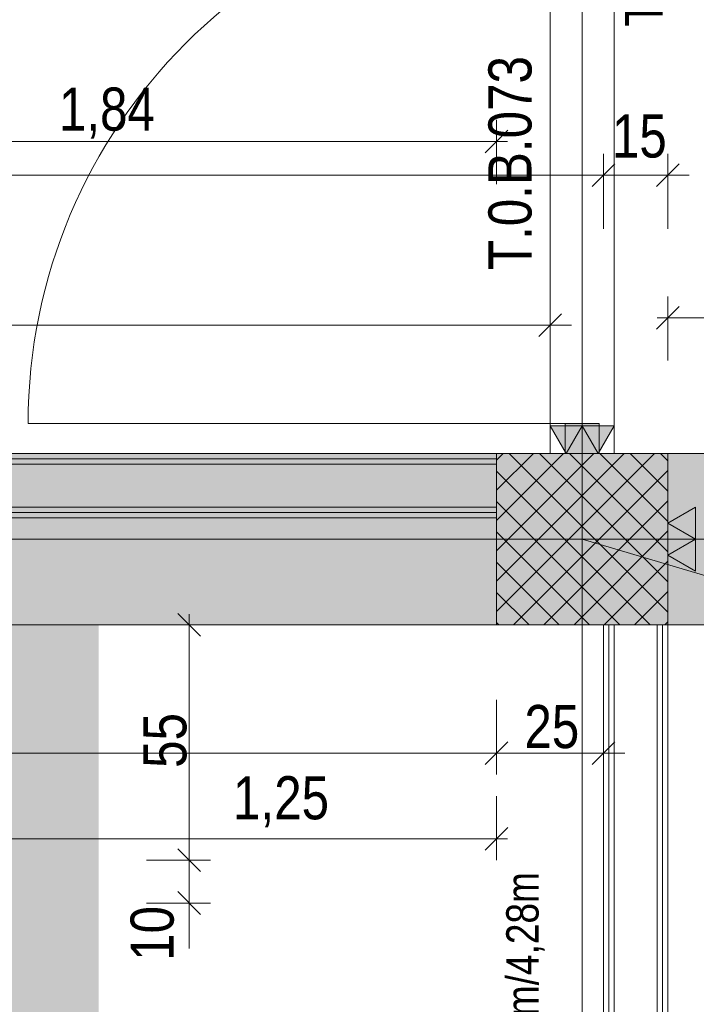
# Model space of a CAD drawing. Extents: x -720 to 300, y 62 to 1162.
# Tile 78 of 143: x -329 to -297, y 844 to 890. Entities that reach past the tile are written whole.
import ezdxf
from ezdxf.lldxf.tags import DXFTag

# ---------------------------------------------------------------- set-up
doc = ezdxf.new("R2010")
doc.units = 0
doc.layers.get('0').update_dxf_attribs({"lineweight": 13})
for name, color, linetype, lineweight, true_color in [('00 -Bauelemente -Dämmung innen', 7, 'Continuous', 9, 0xff7fe6), ('00 -Bauelemente -Gipskarton', 7, 'Continuous', 9, 0xff7fe6), ('00_Beschriftung UZ', 3, 'Continuous', 35, 0x00ff00), ('30 -33 Aussenwände- 3 Aussenstützen', 7, 'Continuous', 50, 0x0000dd), ('30 -34 Innenwände- 2 nichttragend', 7, 'Continuous', 18, 0xff7fe6), ('30 -34 Innenwände- 4 Türen_Fenster', 7, 'Continuous', 15, 0x9955ff), ('30 -35 Decken- 1 Konstruktion-Träger- Stahlbeton', 7, 'Continuous', 13, 0x33aa00), ('70 -72 Beschriftung- 1 Beschriftung allgemein', 7, 'Continuous', 9, 0xff6633), ('70 -72 Beschriftung- 2 Beschriftung Bauteile', 7, 'Continuous', 9, 0x9999ff), ('70 -76 Bemaßung- 2 Allgemein', 9, 'Continuous', 5, 0x808080), ('iwb_Schraffur_F90_feuerbestaendig', 1, 'Continuous', 13, 0xff0000), ('iwb_Schraffur_Unterzug', 7, 'Continuous', 5, 0xffffcc)]:
    doc.layers.add(name, color=color, linetype=linetype, lineweight=lineweight, true_color=true_color)
doc.layers.add('70 -71 Achsen- 1 Gebäudeachsen', color=7, linetype='STRICHPUNKT2-A06G94018I', lineweight=18)
doc.layers.add('Keine', color=7, linetype='Continuous', lineweight=9)
doc.styles.get("Standard").update_dxf_attribs({"font": 'ARIALN.TTF'})
tags = doc.linetypes.add('fein_strichliert-A06G94028I', pattern=[4, 1, -2, 1]).pattern_tags.tags
tags[8:9] = [DXFTag(74, 4), DXFTag(75, 0), DXFTag(340, '0'), DXFTag(46, 0.0), DXFTag(50, 0.0), DXFTag(44, 0.0), DXFTag(45, 0.0)]
tags[6:7] = [DXFTag(74, 4), DXFTag(75, 0), DXFTag(340, '0'), DXFTag(46, 0.0), DXFTag(50, 0.0), DXFTag(44, 0.0), DXFTag(45, 0.0)]
tags[4:5] = [DXFTag(74, 4), DXFTag(75, 0), DXFTag(340, '0'), DXFTag(46, 0.0), DXFTag(50, 0.0), DXFTag(44, 0.0), DXFTag(45, 0.0)]
tags = doc.linetypes.add('STRICHPUNKT2-A06G94018I', pattern=[12.7, 6.35, -3.175, 0, -3.175]).pattern_tags.tags
tags[10:11] = [DXFTag(74, 4), DXFTag(75, 0), DXFTag(340, '0'), DXFTag(46, 0.0), DXFTag(50, 0.0), DXFTag(44, 0.0), DXFTag(45, 0.0)]
tags[8:9] = [DXFTag(74, 4), DXFTag(75, 0), DXFTag(340, '0'), DXFTag(46, 0.0), DXFTag(50, 0.0), DXFTag(44, 0.0), DXFTag(45, 0.0)]
tags[6:7] = [DXFTag(74, 4), DXFTag(75, 0), DXFTag(340, '0'), DXFTag(46, 0.0), DXFTag(50, 0.0), DXFTag(44, 0.0), DXFTag(45, 0.0)]
tags[4:5] = [DXFTag(74, 4), DXFTag(75, 0), DXFTag(340, '0'), DXFTag(46, 0.0), DXFTag(50, 0.0), DXFTag(44, 0.0), DXFTag(45, 0.0)]

# ---------------------------------------------------------------- blocks, each defined once
blk = doc.blocks.new('Referenz-A06G94038I')
at = {"layer": '00 -Bauelemente -Dämmung innen', "color": 0, "linetype": 'Continuous', "lineweight": -2, "ltscale": 0.13}
for p, q in [((-306.357, 868.912), (-450.357, 868.912)), ((-306.357, 866.912), (-450.357, 866.912)), ((-300.857, 778.912), (-300.857, 861.412)), ((-298.857, 778.912), (-298.857, 861.412))]:
    blk.add_line(p, q, dxfattribs=at)
at = {"layer": '00 -Bauelemente -Gipskarton', "color": 0, "linetype": 'Continuous', "lineweight": -2, "ltscale": 0.13}
for p, q in [((-306.357, 869.412), (-450.357, 869.412)), ((-306.357, 869.162), (-450.357, 869.162)), ((-306.357, 868.912), (-450.357, 868.912)), ((-306.357, 866.912), (-450.357, 866.912)), ((-306.357, 866.662), (-450.357, 866.662)), ((-306.357, 866.412), (-450.357, 866.412)), ((-301.357, 778.912), (-301.357, 861.412)), ((-301.107, 778.912), (-301.107, 861.412)), ((-300.857, 778.912), (-300.857, 861.412)), ((-298.857, 778.912), (-298.857, 861.412)), ((-298.607, 778.912), (-298.607, 861.412)), ((-298.357, 778.912), (-298.357, 861.412))]:
    blk.add_line(p, q, dxfattribs=at)
at = {"layer": '30 -33 Aussenwände- 3 Aussenstützen', "color": 0, "lineweight": -2}
for p, q in [((-306.357, 869.109), (-306.054, 869.412)), ((-306.357, 867.694), (-304.64, 869.412)), ((-306.357, 866.28), (-303.225, 869.412)), ((-306.357, 864.866), (-301.811, 869.412)), ((-306.357, 863.452), (-300.397, 869.412)), ((-306.357, 862.038), (-298.983, 869.412)), ((-305.772, 869.412), (-298.357, 861.997)), ((-304.358, 869.412), (-298.357, 863.411)), ((-302.944, 869.412), (-298.357, 864.826)), ((-301.53, 869.412), (-298.357, 866.24)), ((-300.115, 869.412), (-298.357, 867.654)), ((-298.701, 869.412), (-298.357, 869.068)), ((-306.357, 868.583), (-299.187, 861.412)), ((-305.569, 861.412), (-298.357, 868.623)), ((-306.357, 867.169), (-300.601, 861.412)), ((-304.154, 861.412), (-298.357, 867.209)), ((-302.357, 866.412), (-302.357, 864.412)), ((-306.357, 865.755), (-302.015, 861.412)), ((-302.74, 861.412), (-298.357, 865.795)), ((-303.357, 865.412), (-301.357, 865.412)), ((-306.357, 864.34), (-303.429, 861.412)), ((-301.326, 861.412), (-298.357, 864.381)), ((-299.912, 861.412), (-298.357, 862.967)), ((-306.357, 862.926), (-304.843, 861.412)), ((-306.357, 861.512), (-306.258, 861.412)), ((-298.498, 861.412), (-298.357, 861.552))]:
    blk.add_line(p, q, dxfattribs=at)
at = {"layer": '30 -33 Aussenwände- 3 Aussenstützen', "color": 0, "linetype": 'Continuous', "lineweight": -2, "ltscale": 0.13}
for p, q in [((-298.357, 869.412), (-306.357, 869.412)), ((-306.357, 869.412), (-306.357, 861.412)), ((-298.357, 861.412), (-298.357, 869.412)), ((-306.357, 861.412), (-298.357, 861.412))]:
    blk.add_line(p, q, dxfattribs=at)
at = {"layer": '30 -34 Innenwände- 2 nichttragend', "color": 0, "linetype": 'Continuous', "lineweight": -2, "ltscale": 0.13}
for p, q in [((-306.357, 869.412), (-450.357, 869.412)), ((-306.357, 869.412), (-306.357, 866.412)), ((-300.857, 869.412), (-303.857, 869.412)), ((-303.607, 869.412), (-303.857, 869.412)), ((-303.607, 869.412), (-303.857, 869.412)), ((-303.357, 869.412), (-303.607, 869.412)), ((-300.857, 869.412), (-303.607, 869.412)), ((-301.357, 869.412), (-303.357, 869.412)), ((-301.107, 869.412), (-301.357, 869.412)), ((-300.857, 869.412), (-301.107, 869.412)), ((-306.357, 866.412), (-450.357, 866.412)), ((-301.357, 778.912), (-301.357, 861.412)), ((-298.357, 861.412), (-301.357, 861.412)), ((-298.357, 778.912), (-298.357, 861.412))]:
    blk.add_line(p, q, dxfattribs=at)
at = {"layer": '30 -34 Innenwände- 4 Türen_Fenster', "color": 0, "linetype": 'fein_strichliert-A06G94028I', "lineweight": -2, "ltscale": 0.13}
for p, q in [((-303.857, 869.412), (-303.857, 902.612)), ((-300.857, 869.412), (-300.857, 902.612)), ((-303.157, 870.812), (-328.257, 870.812))]:
    blk.add_line(p, q, dxfattribs=at)
at = {"layer": '30 -34 Innenwände- 4 Türen_Fenster', "color": 0, "linetype": 'Continuous', "lineweight": -2, "ltscale": 0.13}
for p, q in [((-303.157, 869.412), (-303.157, 870.812)), ((-303.157, 870.812), (-301.557, 870.812)), ((-301.557, 870.812), (-301.557, 869.412)), ((-301.557, 869.412), (-303.157, 869.412))]:
    blk.add_line(p, q, dxfattribs=at)
at = {"layer": '30 -34 Innenwände- 4 Türen_Fenster', "color": 0, "linetype": 'fein_strichliert-A06G94028I', "lineweight": -2, "ltscale": 0.13}
blk.add_ellipse((-303.157, 870.812), major_axis=(0, 25.1), ratio=1, start_param=0, end_param=1.570796, dxfattribs=at)
at = {"layer": '30 -35 Decken- 1 Konstruktion-Träger- Stahlbeton', "color": 0, "linetype": 'fein_strichliert-A06G94028I', "lineweight": -2, "ltscale": 0.13}
for p, q in [((-682.362, 869.412), (-306.357, 869.412)), ((-298.357, 869.412), (-36.857, 869.412)), ((-682.362, 861.412), (-306.357, 861.412)), ((-298.357, 861.412), (-36.857, 861.412))]:
    blk.add_line(p, q, dxfattribs=at)
at = {"layer": '30 -35 Decken- 1 Konstruktion-Träger- Stahlbeton', "color": 0, "lineweight": -2}
for p, q in [((-306.357, 869.412), (-306.357, 861.412)), ((-298.357, 869.412), (-298.357, 861.412))]:
    blk.add_line(p, q, dxfattribs=at)
at = {"layer": '70 -71 Achsen- 1 Gebäudeachsen', "color": 0, "linetype": 'STRICHPUNKT2-A06G94018I', "lineweight": -2, "ltscale": 0.13}
for p, q in [((-302.357, 1084.852), (-302.357, 85.412)), ((-682.362, 865.412), (76.456, 865.412))]:
    blk.add_line(p, q, dxfattribs=at)
at = {"layer": '70 -72 Beschriftung- 1 Beschriftung allgemein', "color": 0, "linetype": 'fein_strichliert-A06G94028I', "lineweight": -2, "ltscale": 0.13}
blk.add_line((-302.357, 865.412), (1.643, 774.912), dxfattribs=at)
at = {"layer": '70 -72 Beschriftung- 2 Beschriftung Bauteile', "color": 0, "lineweight": -2}
for p, q in [((-303.107, 869.412), (-303.857, 870.711)), ((-303.857, 870.711), (-302.357, 870.711)), ((-302.357, 870.711), (-303.107, 869.412)), ((-301.607, 869.412), (-302.357, 870.711)), ((-302.357, 870.711), (-300.857, 870.711)), ((-300.857, 870.711), (-301.607, 869.412)), ((-298.357, 866.162), (-297.058, 866.912)), ((-297.058, 866.912), (-297.058, 865.412)), ((-297.058, 865.412), (-298.357, 866.162)), ((-298.357, 864.662), (-297.058, 865.412)), ((-297.058, 865.412), (-297.058, 863.912)), ((-297.058, 863.912), (-298.357, 864.662))]:
    blk.add_line(p, q, dxfattribs=at)
for points in [[(-303.107, 869.412), (-303.857, 870.711), (-303.107, 870.711)], [(-303.107, 869.412), (-303.107, 870.711), (-302.357, 870.711)], [(-301.607, 869.412), (-302.357, 870.711), (-301.607, 870.711)], [(-301.607, 869.412), (-301.607, 870.711), (-300.857, 870.711)], [(-297.058, 865.412), (-298.357, 866.162), (-297.058, 866.912)], [(-297.058, 863.912), (-298.357, 864.662), (-297.058, 865.412)]]:
    blk.add_solid(points, dxfattribs=at)
at = {"layer": '70 -76 Bemaßung- 2 Allgemein', "color": 0, "linetype": 'Continuous', "lineweight": -2, "ltscale": 0.13}
for p, q in [((-306.357, 881.996), (-306.357, 884.996)), ((-305.827, 884.526), (-306.888, 883.465)), ((-307.418, 883.996), (-342.097, 883.996)), ((-305.857, 883.996), (-307.418, 883.996)), ((-301.357, 879.912), (-301.357, 883.412)), ((-301.357, 879.912), (-301.357, 883.412)), ((-298.357, 879.912), (-298.357, 883.412)), ((-300.827, 882.943), (-301.888, 881.882)), ((-301.888, 881.882), (-300.827, 882.943)), ((-297.827, 882.943), (-298.888, 881.882)), ((-302.418, 882.412), (-510.797, 882.412)), ((-300.357, 882.412), (-302.418, 882.412)), ((-302.357, 882.412), (-300.297, 882.412)), ((-299.418, 882.412), (-300.297, 882.412)), ((-297.357, 882.412), (-299.418, 882.412)), ((-298.357, 873.753), (-298.357, 876.753)), ((-303.857, 872.912), (-303.857, 876.412)), ((-298.888, 875.222), (-297.827, 876.284)), ((-303.327, 875.943), (-304.388, 874.882)), ((-304.918, 875.412), (-566.897, 875.412)), ((-302.857, 875.412), (-304.918, 875.412)), ((-298.857, 875.753), (-297.297, 875.753)), ((-244.318, 875.753), (-297.297, 875.753)), ((-321.257, 861.943), (-320.196, 860.882)), ((-320.727, 861.912), (-320.727, 860.352)), ((-322.727, 861.412), (-319.727, 861.412)), ((-320.727, 851.473), (-320.727, 860.352)), ((-306.357, 857.912), (-306.357, 854.412)), ((-306.357, 857.912), (-306.357, 854.412)), ((-301.357, 857.912), (-301.357, 854.412)), ((-306.888, 854.882), (-305.827, 855.943)), ((-305.827, 855.943), (-306.888, 854.882)), ((-300.827, 855.943), (-301.888, 854.882)), ((-307.418, 855.412), (-449.297, 855.412)), ((-305.357, 855.412), (-307.418, 855.412)), ((-307.357, 855.412), (-305.297, 855.412)), ((-302.418, 855.412), (-305.297, 855.412)), ((-300.357, 855.412), (-302.418, 855.412)), ((-306.357, 853.412), (-306.357, 850.412)), ((-320.727, 851.473), (-320.727, 852.533)), ((-305.827, 851.943), (-306.888, 850.882)), ((-320.727, 849.912), (-320.727, 851.473)), ((-320.727, 849.912), (-320.727, 851.473)), ((-307.418, 851.412), (-330.297, 851.412)), ((-305.857, 851.412), (-307.418, 851.412)), ((-320.196, 849.882), (-321.257, 850.943)), ((-320.196, 849.882), (-321.257, 850.943)), ((-322.727, 850.412), (-319.727, 850.412)), ((-322.727, 850.412), (-319.727, 850.412)), ((-320.727, 848.412), (-320.727, 850.412)), ((-321.257, 848.943), (-320.196, 847.882)), ((-320.727, 848.912), (-320.727, 847.352)), ((-322.727, 848.412), (-319.727, 848.412)), ((-320.727, 847.352), (-320.727, 846.291))]:
    blk.add_line(p, q, dxfattribs=at)
at = {"layer": '00_Beschriftung UZ', "color": 0, "linetype": 'ByBlock', "lineweight": -2, "ltscale": 0.13, "insert": (-305.908, 832.886), "char_height": 1.51033, "attachment_point": 1, "rotation": 90}
blk.add_mtext('{\\fArial Narrow;UK RD +4,28m/4,28m}', dxfattribs=at)
at = {"layer": '70 -76 Bemaßung- 2 Allgemein', "color": 0, "linetype": 'Continuous', "lineweight": -2, "ltscale": 0.13, "char_height": 2.01377, "attachment_point": 1}
for s, insert in [('{\\fArial Narrow;1,84}', (-326.821, 886.511)), ('{\\fArial Narrow;15}', (-300.969, 885.254)), ('{\\fArial Narrow;25}', (-305.06, 857.663)), ('{\\fArial Narrow;1,25}', (-318.679, 854.338))]:
    blk.add_mtext(s, dxfattribs=dict(at, insert=insert))
at = {"layer": '70 -76 Bemaßung- 2 Allgemein', "color": 0, "linetype": 'Continuous', "lineweight": -2, "ltscale": 0.13, "char_height": 2.01377, "attachment_point": 1, "rotation": 90}
for s, insert in [('{\\fArial Narrow;55}', (-322.874, 854.724)), ('{\\fArial Narrow;10}', (-323.469, 845.708))]:
    blk.add_mtext(s, dxfattribs=dict(at, insert=insert))
at = {"layer": 'Keine', "color": 0, "linetype": 'Continuous', "lineweight": -2, "ltscale": 0.13, "attachment_point": 1, "rotation": 90}
for s, insert, char_height in [('{\\fArial Narrow;T30 rd}', (-300.36, 889.357), 1.76205), ('{\\fArial Narrow;T.0.B.073}', (-306.741, 877.979), 2.01377)]:
    blk.add_mtext(s, dxfattribs=dict(at, insert=insert, char_height=char_height))
blk = doc.blocks.new('Referenz-A06G94058I')
at = {"layer": 'iwb_Schraffur_F90_feuerbestaendig', "linetype": 'Continuous', "ltscale": 0.13}
blk.add_hatch(color=256, dxfattribs=at).paths.add_polyline_path([(-567.956, 812.712), (-567.956, 817.712), (-514.856, 817.712), (-514.856, 869.412), (-303.156, 869.412), (-303.156, 870.812), (-301.556, 870.812), (-301.556, 869.412), (-298.356, 869.412), (-298.356, 866.412), (-301.356, 866.412), (-511.856, 866.412), (-511.856, 814.712), (-564.956, 814.712), (-564.956, 812.712)])
at = {"layer": 'iwb_Schraffur_Unterzug', "linetype": 'Continuous', "ltscale": 0.13}
for points in [[(-682.362, 869.412), (4.144, 869.412), (-682.362, 867.154)], [(-682.362, 867.154), (4.144, 869.412), (4.144, 861.412)], [(-682.362, 867.154), (4.144, 861.412), (-682.362, 863.67)], [(-682.362, 863.67), (4.144, 861.412), (-682.362, 861.412)], [(-330.956, 777.852), (-330.956, 862.412), (-324.956, 777.852), (-324.956, 862.412)]]:
    blk.add_solid(points, dxfattribs=at)

msp = doc.modelspace()

# ---------------------------------------------------------------- block references
at = {"color": 8, "lineweight": 13, "ltscale": 0.13, "true_color": 0x808080}
msp.add_blockref('Referenz-A06G94038I', (0, 0), dxfattribs=at)
at = {"color": 8, "lineweight": 25, "ltscale": 0.25, "true_color": 0x808080}
msp.add_blockref('Referenz-A06G94058I', (0, 0), dxfattribs=at)

doc.saveas('drawing.dxf')
